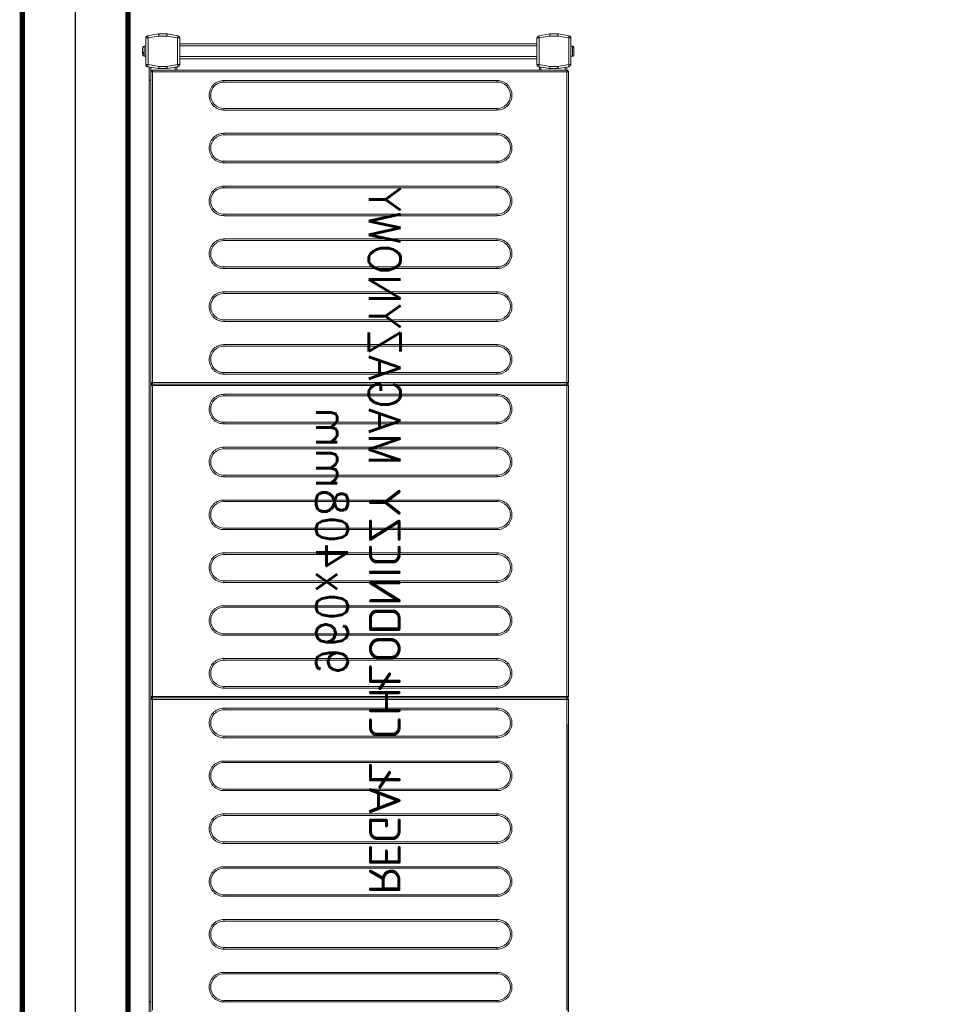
# Model space of a CAD drawing. Header units: millimetres. Extents: x 6161 to 8965, y -9035 to -5431.
# Tile 103 of 256: x 7813 to 7900, y -7124 to -7031. Entities that reach past the tile are written whole.
import ezdxf

# ---------------------------------------------------------------- set-up
doc = ezdxf.new("R2010")
doc.units = ezdxf.units.MM
doc.layers.add('Komory', color=132, linetype='Continuous')
doc.layers.add('Regały', color=3, linetype='Continuous')
doc.styles.add('RomanS', font='romans.shx')
doc.linetypes.add('BATTING', pattern='A,0.0001,-0.1,[134,ltypeshp.shx,S=0.1,R=0,X=-0.1,Y=0],-0.2,[134,ltypeshp.shx,S=0.1,R=180,X=0.1,Y=0],-0.1', length=0.4001)

# ---------------------------------------------------------------- blocks, each defined once
blk = doc.blocks.new('*U583')
at = {"const_width": 0.5}
blk.add_lwpolyline([(135, 330), (135, 340), (260, 340), (260, 0), (0, 0), (0, 340), (55, 340), (55, 330), (10, 330), (10, 10), (250, 10), (250, 330)], close=True, dxfattribs=at)
at = {"color": 253, "linetype": 'BATTING', "ltscale": 12, "true_color": 0xadadad}
blk.add_lwpolyline([(55, 335), (5, 335), (5, 5), (255, 5), (255, 335), (135, 335)], dxfattribs=at)
blk = doc.blocks.new('*U58')
blk.add_line((0.379, -0.509), (30.666, -0.509))
at = {"lineweight": 15}
for p, q in [((32.983, -0.515), (3.583, -0.515)), ((32.983, -0.665), (3.583, -0.665)), ((32.983, -0.515), (32.983, -0.559)), ((32.983, -0.559), (32.983, -0.665)), ((32.983, -39.865), (32.983, -0.665)), ((33.133, -0.665), (32.983, -0.665)), ((33.133, -39.865), (33.133, -0.665)), ((33.283, -0.665), (33.133, -0.665)), ((33.283, -0.559), (33.283, -0.515)), ((62.683, -0.515), (33.283, -0.515)), ((33.283, -0.665), (33.283, -0.559)), ((33.283, -0.665), (33.283, -39.865)), ((62.683, -0.665), (33.283, -0.665)), ((62.683, -0.515), (62.683, -0.559)), ((62.683, -0.559), (62.683, -0.665)), ((62.683, -39.865), (62.683, -0.665)), ((62.833, -0.665), (62.683, -0.665)), ((62.833, -39.865), (62.833, -0.665)), ((62.983, -0.665), (62.833, -0.665)), ((62.983, -0.559), (62.983, -0.515)), ((92.383, -0.515), (62.983, -0.515)), ((62.983, -0.665), (62.983, -0.559)), ((62.983, -0.665), (62.983, -39.865)), ((92.383, -0.665), (62.983, -0.665)), ((92.383, -0.515), (92.383, -0.559)), ((92.383, -0.559), (92.383, -0.665)), ((92.383, -39.865), (92.383, -0.665)), ((92.533, -0.665), (92.383, -0.665)), ((92.533, -39.865), (92.533, -0.665)), ((92.533, -0.675), (92.829, -0.675)), ((92.533, -0.825), (92.802, -0.825)), ((92.866, -0.465), (92.686, -1.483)), ((93.063, -0.5), (92.883, -1.517)), ((93.063, -0.3), (93.063, -0.5)), ((95.587, -0.3), (93.063, -0.3)), ((95.587, -0.5), (93.063, -0.5)), ((93.85, -0.15), (93.85, -0.3)), ((94.8, -0.15), (93.85, -0.15)), ((93.857, -0.12), (93.853, -0.12)), ((94.797, -0.12), (94.793, -0.12)), ((94.8, -0.3), (94.8, -0.15)), ((95.587, -0.5), (95.587, -0.3)), ((95.766, -1.517), (95.587, -0.5)), ((95.963, -1.483), (95.784, -0.465)), ((95.784, -0.465), (95.966, -1.5)), ((92.683, -1.5), (92.686, -1.483)), ((92.683, -1.517), (92.683, -1.5)), ((92.683, -1.517), (92.683, -2.3)), ((92.883, -1.517), (92.683, -1.517)), ((92.883, -1.517), (92.883, -2.283)), ((95.966, -1.517), (95.766, -1.517)), ((95.766, -2.283), (95.766, -1.517)), ((95.966, -1.5), (95.966, -2.3)), ((95.966, -2.3), (95.966, -1.517)), ((92.683, -2.375), (92.683, -2.3)), ((92.683, -2.3), (92.866, -3.335)), ((92.815, -3.125), (92.683, -2.375)), ((92.883, -2.283), (93.063, -3.3)), ((95.587, -3.3), (95.766, -2.283)), ((95.784, -3.335), (95.966, -2.3)), ((95.966, -2.3), (95.784, -3.335)), ((92.533, -3.125), (92.815, -3.125)), ((92.533, -3.275), (92.842, -3.275)), ((93.063, -3.3), (95.587, -3.3)), ((93.063, -3.3), (93.063, -3.5)), ((93.063, -3.5), (95.587, -3.5)), ((93.625, -37.291), (93.625, -3.5)), ((93.825, -37.291), (93.825, -3.5)), ((94.825, -37.291), (94.825, -3.5)), ((95.025, -37.291), (95.025, -3.5)), ((95.587, -3.5), (95.587, -3.3)), ((92.533, -37.575), (92.842, -37.575)), ((92.533, -37.725), (92.815, -37.725)), ((92.683, -38.475), (92.815, -37.725)), ((92.866, -37.457), (92.686, -38.474)), ((93.063, -37.491), (92.883, -38.509)), ((93.063, -37.291), (93.063, -37.491)), ((95.587, -37.291), (93.063, -37.291)), ((95.587, -37.491), (93.063, -37.491)), ((95.587, -37.491), (95.587, -37.291)), ((95.766, -38.509), (95.587, -37.491)), ((95.963, -38.474), (95.784, -37.457)), ((92.683, -38.5), (92.683, -38.475)), ((92.683, -38.499), (92.683, -38.5)), ((92.683, -38.5), (92.683, -38.509)), ((92.683, -38.509), (92.683, -39.291)), ((92.883, -38.509), (92.683, -38.509)), ((92.883, -38.509), (92.883, -39.274)), ((95.766, -39.274), (95.766, -38.509)), ((95.966, -38.509), (95.766, -38.509)), ((95.966, -38.5), (95.966, -38.498)), ((95.966, -39.3), (95.966, -38.5)), ((95.966, -39.291), (95.966, -38.509)), ((4.383, -40.025), (3.155, -40.025)), ((3.583, -39.865), (32.983, -39.865)), ((3.583, -40.015), (32.983, -40.015)), ((4.383, -40.015), (4.383, -40.025)), ((91.583, -40.025), (4.383, -40.025)), ((4.383, -40.025), (4.383, -40.175)), ((32.983, -39.865), (33.133, -39.865)), ((32.983, -40.012), (32.983, -39.865)), ((32.983, -40.015), (32.983, -40.012)), ((33.133, -39.865), (33.283, -39.865)), ((33.283, -39.865), (62.683, -39.865)), ((33.283, -39.865), (33.283, -40.012)), ((33.283, -40.012), (33.283, -40.015)), ((33.283, -40.015), (62.683, -40.015)), ((62.683, -39.865), (62.833, -39.865)), ((62.683, -40.012), (62.683, -39.865)), ((62.683, -40.015), (62.683, -40.012)), ((62.833, -39.865), (62.983, -39.865)), ((62.983, -39.865), (92.383, -39.865)), ((62.983, -39.865), (62.983, -40.012)), ((62.983, -40.012), (62.983, -40.015)), ((62.983, -40.015), (92.383, -40.015)), ((91.583, -40.015), (91.583, -40.025)), ((91.583, -40.025), (91.583, -40.175)), ((91.583, -40.025), (92.811, -40.025)), ((92.383, -39.865), (92.533, -39.865)), ((92.383, -40.012), (92.383, -39.865)), ((92.383, -40.015), (92.383, -40.012)), ((92.683, -39.291), (92.866, -40.326)), ((92.683, -39.291), (92.683, -39.3)), ((92.683, -39.3), (92.866, -40.335)), ((92.883, -39.274), (93.063, -40.291)), ((95.587, -40.291), (95.766, -39.274)), ((95.784, -40.326), (95.966, -39.291)), ((95.784, -40.335), (95.966, -39.3)), ((4.383, -40.175), (3.129, -40.175)), ((91.583, -40.175), (4.383, -40.175)), ((91.583, -40.175), (92.837, -40.175)), ((93.063, -40.291), (95.587, -40.291)), ((93.063, -40.291), (93.063, -40.491)), ((93.063, -40.491), (95.587, -40.491)), ((93.063, -40.5), (95.587, -40.5)), ((93.85, -40.5), (93.85, -40.65)), ((93.85, -40.65), (94.8, -40.65)), ((94.091, -40.68), (94.201, -40.68)), ((94.241, -40.8), (94.147, -40.8)), ((94.8, -40.65), (94.8, -40.5)), ((95.587, -40.491), (95.587, -40.291))]:
    blk.add_line(p, q, dxfattribs=at)
at = {"color": 253, "lineweight": 15, "true_color": 0xa6a6a6}
for p, q in [((4.363, -33.115), (4.363, -7.265)), ((4.363, -7.265), (4.513, -7.265)), ((4.513, -33.115), (4.513, -7.265)), ((7.013, -7.265), (7.013, -33.115)), ((7.163, -7.265), (7.013, -7.265)), ((7.163, -7.265), (7.163, -33.115)), ((9.363, -33.115), (9.363, -7.265)), ((9.363, -7.265), (9.513, -7.265)), ((9.513, -33.115), (9.513, -7.265)), ((12.013, -7.265), (12.013, -33.115)), ((12.163, -7.265), (12.013, -7.265)), ((12.163, -7.265), (12.163, -33.115)), ((14.363, -33.115), (14.363, -7.265)), ((14.363, -7.265), (14.513, -7.265)), ((14.513, -33.115), (14.513, -7.265)), ((17.013, -7.265), (17.013, -33.115)), ((17.163, -7.265), (17.013, -7.265)), ((17.163, -7.265), (17.163, -33.115)), ((19.363, -33.115), (19.363, -7.265)), ((19.363, -7.265), (19.513, -7.265)), ((19.513, -33.115), (19.513, -7.265)), ((22.013, -7.265), (22.013, -33.115)), ((22.163, -7.265), (22.013, -7.265)), ((22.163, -7.265), (22.163, -33.115)), ((24.363, -33.115), (24.363, -7.265)), ((24.363, -7.265), (24.513, -7.265)), ((24.513, -33.115), (24.513, -7.265)), ((27.013, -7.265), (27.013, -33.115)), ((27.163, -7.265), (27.013, -7.265)), ((27.163, -7.265), (27.163, -33.115)), ((29.363, -33.115), (29.363, -7.265)), ((29.363, -7.265), (29.513, -7.265)), ((29.513, -33.115), (29.513, -7.265)), ((32.013, -7.265), (32.013, -33.115)), ((32.163, -7.265), (32.013, -7.265)), ((32.163, -7.265), (32.163, -33.115)), ((34.063, -33.115), (34.063, -7.265)), ((34.063, -7.265), (34.213, -7.265)), ((34.213, -33.115), (34.213, -7.265)), ((36.713, -7.265), (36.713, -33.115)), ((36.863, -7.265), (36.713, -7.265)), ((36.863, -7.265), (36.863, -33.115)), ((39.063, -33.115), (39.063, -7.265)), ((39.063, -7.265), (39.213, -7.265)), ((39.213, -33.115), (39.213, -7.265)), ((41.713, -7.265), (41.713, -33.115)), ((41.863, -7.265), (41.713, -7.265)), ((41.863, -7.265), (41.863, -33.115)), ((44.063, -33.115), (44.063, -7.265)), ((44.063, -7.265), (44.213, -7.265)), ((44.213, -33.115), (44.213, -7.265)), ((46.713, -7.265), (46.713, -33.115)), ((46.863, -7.265), (46.713, -7.265)), ((46.863, -7.265), (46.863, -33.115)), ((49.063, -33.115), (49.063, -7.265)), ((49.063, -7.265), (49.213, -7.265)), ((49.213, -33.115), (49.213, -7.265)), ((51.713, -7.265), (51.713, -33.115)), ((51.863, -7.265), (51.713, -7.265)), ((51.863, -7.265), (51.863, -33.115)), ((54.063, -33.115), (54.063, -7.265)), ((54.063, -7.265), (54.213, -7.265)), ((54.213, -33.115), (54.213, -7.265)), ((56.713, -7.265), (56.713, -33.115)), ((56.863, -7.265), (56.713, -7.265)), ((56.863, -7.265), (56.863, -33.115)), ((59.063, -33.115), (59.063, -7.265)), ((59.063, -7.265), (59.213, -7.265)), ((59.213, -33.115), (59.213, -7.265)), ((61.713, -7.265), (61.713, -33.115)), ((61.863, -7.265), (61.713, -7.265)), ((61.863, -7.265), (61.863, -33.115)), ((63.763, -33.115), (63.763, -7.265)), ((63.763, -7.265), (63.913, -7.265)), ((63.913, -33.115), (63.913, -7.265)), ((66.413, -7.265), (66.413, -33.115)), ((66.563, -7.265), (66.413, -7.265)), ((66.563, -7.265), (66.563, -33.115)), ((68.763, -33.115), (68.763, -7.265)), ((68.763, -7.265), (68.913, -7.265)), ((68.913, -33.115), (68.913, -7.265)), ((71.413, -7.265), (71.413, -33.115)), ((71.563, -7.265), (71.413, -7.265)), ((71.563, -7.265), (71.563, -33.115)), ((73.763, -33.115), (73.763, -7.265)), ((73.763, -7.265), (73.913, -7.265)), ((73.913, -33.115), (73.913, -7.265)), ((76.413, -7.265), (76.413, -33.115)), ((76.563, -7.265), (76.413, -7.265)), ((76.563, -7.265), (76.563, -33.115)), ((78.763, -33.115), (78.763, -7.265)), ((78.763, -7.265), (78.913, -7.265)), ((78.913, -33.115), (78.913, -7.265)), ((81.413, -7.265), (81.413, -33.115)), ((81.563, -7.265), (81.413, -7.265)), ((81.563, -7.265), (81.563, -33.115)), ((83.763, -33.115), (83.763, -7.265)), ((83.763, -7.265), (83.913, -7.265)), ((83.913, -33.115), (83.913, -7.265)), ((86.413, -7.265), (86.413, -33.115)), ((86.563, -7.265), (86.413, -7.265)), ((86.563, -7.265), (86.563, -33.115)), ((88.763, -33.115), (88.763, -7.265)), ((88.763, -7.265), (88.913, -7.265)), ((88.913, -33.115), (88.913, -7.265)), ((91.413, -7.265), (91.413, -33.115)), ((91.563, -7.265), (91.413, -7.265)), ((91.563, -7.265), (91.563, -33.115)), ((4.513, -33.115), (4.363, -33.115)), ((7.163, -33.115), (7.013, -33.115)), ((9.513, -33.115), (9.363, -33.115)), ((12.163, -33.115), (12.013, -33.115)), ((14.513, -33.115), (14.363, -33.115)), ((17.163, -33.115), (17.013, -33.115)), ((19.513, -33.115), (19.363, -33.115)), ((22.163, -33.115), (22.013, -33.115)), ((24.513, -33.115), (24.363, -33.115)), ((27.163, -33.115), (27.013, -33.115)), ((29.513, -33.115), (29.363, -33.115)), ((32.163, -33.115), (32.013, -33.115)), ((34.213, -33.115), (34.063, -33.115)), ((36.863, -33.115), (36.713, -33.115)), ((39.213, -33.115), (39.063, -33.115)), ((41.863, -33.115), (41.713, -33.115)), ((44.213, -33.115), (44.063, -33.115)), ((46.863, -33.115), (46.713, -33.115)), ((49.213, -33.115), (49.063, -33.115)), ((51.863, -33.115), (51.713, -33.115)), ((54.213, -33.115), (54.063, -33.115)), ((56.863, -33.115), (56.713, -33.115)), ((59.213, -33.115), (59.063, -33.115)), ((61.863, -33.115), (61.713, -33.115)), ((63.913, -33.115), (63.763, -33.115)), ((66.563, -33.115), (66.413, -33.115)), ((68.913, -33.115), (68.763, -33.115)), ((71.563, -33.115), (71.413, -33.115)), ((73.913, -33.115), (73.763, -33.115)), ((76.563, -33.115), (76.413, -33.115)), ((78.913, -33.115), (78.763, -33.115)), ((81.563, -33.115), (81.413, -33.115)), ((83.913, -33.115), (83.763, -33.115)), ((86.563, -33.115), (86.413, -33.115)), ((88.913, -33.115), (88.763, -33.115)), ((91.563, -33.115), (91.413, -33.115))]:
    blk.add_line(p, q, dxfattribs=at)
at = {"lineweight": 15, "flags": 128}
for points in [[(93.063, -0.5), (93.024, -0.493), (92.987, -0.487), (92.953, -0.481), (92.923, -0.475), (92.899, -0.471), (92.881, -0.468), (92.869, -0.466), (92.866, -0.465)], [(95.784, -0.465), (95.78, -0.466), (95.769, -0.468), (95.751, -0.471), (95.726, -0.475), (95.696, -0.481), (95.662, -0.487), (95.625, -0.493), (95.587, -0.5)], [(92.686, -1.483), (92.69, -1.483), (92.701, -1.485), (92.719, -1.489), (92.744, -1.493), (92.774, -1.498), (92.808, -1.504), (92.845, -1.511), (92.883, -1.517)], [(95.766, -1.517), (95.805, -1.511), (95.842, -1.504), (95.876, -1.498), (95.906, -1.493), (95.93, -1.489), (95.948, -1.485), (95.96, -1.483), (95.963, -1.483)], [(92.883, -2.283), (92.844, -2.286), (92.807, -2.289), (92.772, -2.292), (92.742, -2.295), (92.717, -2.297), (92.698, -2.299), (92.687, -2.3), (92.683, -2.3)], [(95.966, -2.3), (95.963, -2.3), (95.954, -2.299), (95.94, -2.298), (95.92, -2.296), (95.895, -2.294), (95.866, -2.291), (95.835, -2.288), (95.801, -2.286), (95.766, -2.283)], [(92.842, -3.275), (92.841, -3.272), (92.84, -3.264), (92.837, -3.25), (92.834, -3.231), (92.83, -3.208), (92.826, -3.182), (92.821, -3.154), (92.815, -3.125)], [(92.866, -3.335), (92.869, -3.334), (92.881, -3.332), (92.899, -3.329), (92.923, -3.325), (92.953, -3.319), (92.987, -3.313), (93.024, -3.307), (93.063, -3.3)], [(95.587, -3.3), (95.625, -3.307), (95.662, -3.313), (95.696, -3.319), (95.726, -3.325), (95.751, -3.329), (95.769, -3.332), (95.78, -3.334), (95.784, -3.335)], [(92.815, -37.725), (92.821, -37.696), (92.826, -37.668), (92.83, -37.642), (92.834, -37.619), (92.837, -37.6), (92.84, -37.586), (92.841, -37.578), (92.842, -37.575)], [(93.063, -37.491), (93.024, -37.484), (92.987, -37.478), (92.953, -37.472), (92.923, -37.467), (92.899, -37.462), (92.881, -37.459), (92.869, -37.457), (92.866, -37.457)], [(95.784, -37.457), (95.78, -37.457), (95.769, -37.459), (95.751, -37.462), (95.726, -37.467), (95.696, -37.472), (95.662, -37.478), (95.625, -37.484), (95.587, -37.491)], [(92.686, -38.474), (92.69, -38.475), (92.701, -38.477), (92.719, -38.48), (92.744, -38.484), (92.774, -38.489), (92.808, -38.495), (92.845, -38.502), (92.883, -38.509)], [(95.766, -38.509), (95.805, -38.502), (95.842, -38.495), (95.876, -38.489), (95.906, -38.484), (95.93, -38.48), (95.948, -38.477), (95.96, -38.475), (95.963, -38.474)], [(92.883, -39.274), (92.844, -39.277), (92.807, -39.28), (92.772, -39.283), (92.742, -39.286), (92.717, -39.288), (92.698, -39.29), (92.687, -39.291), (92.683, -39.291)], [(95.966, -39.291), (95.963, -39.291), (95.954, -39.29), (95.94, -39.289), (95.92, -39.287), (95.895, -39.285), (95.866, -39.283), (95.835, -39.28), (95.801, -39.277), (95.766, -39.274)], [(92.866, -40.326), (92.869, -40.325), (92.881, -40.323), (92.899, -40.32), (92.923, -40.316), (92.953, -40.311), (92.987, -40.305), (93.024, -40.298), (93.063, -40.291)], [(95.587, -40.291), (95.625, -40.298), (95.662, -40.305), (95.696, -40.311), (95.726, -40.316), (95.751, -40.32), (95.769, -40.323), (95.78, -40.325), (95.784, -40.326)]]:
    blk.add_lwpolyline(points, dxfattribs=at)
at = {"lineweight": 15}
for centre, radius, start, end in [((32.983, -0.665), 0.15, 0, 90), ((33.283, -0.665), 0.15, 90, 180), ((62.683, -0.665), 0.15, 0, 90), ((62.983, -0.665), 0.15, 90, 180), ((92.383, -0.665), 0.15, 0, 90), ((93.063, -0.5), 0.2, 90, 170), ((94, -0.15), 0.15, 168.46304, 180), ((94.65, -0.15), 0.15, 0, 11.53696), ((95.587, -0.5), 0.2, 10, 90), ((95.587, -0.5), 0.2, 10, 90), ((92.883, -1.517), 0.2, 170, 180), ((95.766, -1.517), 0.2, 0, 10), ((93.063, -3.3), 0.2, 190, 270), ((95.587, -3.3), 0.2, 270, 350), ((93.063, -37.491), 0.2, 90, 170), ((95.587, -37.491), 0.2, 10, 90), ((92.883, -38.509), 0.2, 170, 180), ((95.766, -38.509), 0.2, 0, 10), ((93.063, -40.291), 0.2, 190, 270), ((93.063, -40.3), 0.2, 190, 270), ((94, -40.65), 0.15, 180, 270), ((94.65, -40.65), 0.15, 270, 0), ((95.587, -40.291), 0.2, 270, 350), ((95.587, -40.3), 0.2, 270, 350)]:
    blk.add_arc(centre, radius, start, end, dxfattribs=at)
at = {"color": 253, "lineweight": 15, "true_color": 0xa6a6a6}
for centre, start, end in [((5.763, -7.265), 0, 180), ((10.763, -7.265), 0, 180), ((15.763, -7.265), 0, 180), ((20.763, -7.265), 0, 180), ((25.763, -7.265), 0, 180), ((30.763, -7.265), 0, 180), ((35.463, -7.265), 0, 180), ((40.463, -7.265), 0, 180), ((45.463, -7.265), 0, 180), ((50.463, -7.265), 0, 180), ((55.463, -7.265), 0, 180), ((60.463, -7.265), 0, 180), ((65.163, -7.265), 0, 180), ((70.163, -7.265), 0, 180), ((75.163, -7.265), 0, 180), ((80.163, -7.265), 0, 180), ((85.163, -7.265), 0, 180), ((90.163, -7.265), 0, 180), ((5.763, -33.115), 180, 0), ((10.763, -33.115), 180, 0), ((15.763, -33.115), 180, 0), ((20.763, -33.115), 180, 0), ((25.763, -33.115), 180, 0), ((30.763, -33.115), 180, 0), ((35.463, -33.115), 180, 0), ((40.463, -33.115), 180, 0), ((45.463, -33.115), 180, 0), ((50.463, -33.115), 180, 0), ((55.463, -33.115), 180, 0), ((60.463, -33.115), 180, 0), ((65.163, -33.115), 180, 0), ((70.163, -33.115), 180, 0), ((75.163, -33.115), 180, 0), ((80.163, -33.115), 180, 0), ((85.163, -33.115), 180, 0), ((90.163, -33.115), 180, 0)]:
    blk.add_arc(centre, 1.25, start, end, dxfattribs=at)
at = {"lineweight": 15}
for points, knots in [([(94.005, 0), (93.988, -0.002), (93.954, -0.005), (93.908, -0.031), (93.872, -0.07), (93.862, -0.103), (93.857, -0.12)], [0, 0, 0, 0, 0.250199, 0.50053, 0.748141, 1, 1, 1, 1]), ([(94.644, 0), (94.634, 0), (94.613, 0), (94.536, 0), (94.436, 0), (94.325, 0), (94.213, 0), (94.113, 0), (94.037, 0), (94.016, 0), (94.005, 0)], [0, 0, 0, 0, 0.1211749, 0.2500039, 0.3788261, 0.500001, 0.6211758, 0.749998, 0.8788228, 1, 1, 1, 1]), ([(94.793, -0.12), (94.788, -0.104), (94.778, -0.072), (94.744, -0.033), (94.698, -0.006), (94.663, -0.002), (94.644, 0)], [0, 0, 0, 0, 0.243643, 0.48725, 0.731966, 1, 1, 1, 1]), ([(32.983, -40.012), (32.993, -40.011), (33.014, -40.009), (33.043, -40), (33.07, -39.985), (33.1, -39.96), (33.128, -39.92), (33.131, -39.882), (33.133, -39.863)], [0, 0, 0, 0, 0.130769, 0.260023, 0.387959, 0.514574, 0.761734, 1, 1, 1, 1]), ([(33.133, -39.863), (33.135, -39.882), (33.139, -39.92), (33.167, -39.96), (33.197, -39.985), (33.223, -40), (33.253, -40.009), (33.273, -40.011), (33.283, -40.012)], [0, 0, 0, 0, 0.238266, 0.485426, 0.612036, 0.739977, 0.869231, 1, 1, 1, 1]), ([(62.683, -40.012), (62.693, -40.011), (62.714, -40.009), (62.743, -40), (62.77, -39.985), (62.8, -39.96), (62.828, -39.92), (62.831, -39.882), (62.833, -39.863)], [0, 0, 0, 0, 0.130758, 0.260025, 0.387956, 0.514571, 0.761733, 1, 1, 1, 1]), ([(62.833, -39.863), (62.835, -39.882), (62.839, -39.92), (62.867, -39.96), (62.897, -39.985), (62.923, -40), (62.953, -40.009), (62.973, -40.011), (62.983, -40.012)], [0, 0, 0, 0, 0.238267, 0.485429, 0.612044, 0.739975, 0.869242, 1, 1, 1, 1]), ([(92.383, -40.012), (92.393, -40.011), (92.414, -40.009), (92.443, -40), (92.47, -39.985), (92.5, -39.96), (92.528, -39.92), (92.531, -39.882), (92.533, -39.863)], [0, 0, 0, 0, 0.130758, 0.260025, 0.387956, 0.514571, 0.761733, 1, 1, 1, 1]), ([(94.045, -40.8), (94.052, -40.8), (94.074, -40.8), (94.117, -40.8), (94.147, -40.8)], [0, 0, 0, 0, 0.31193, 1, 1, 1, 1]), ([(94.147, -40.8), (94.141, -40.798), (94.128, -40.795), (94.11, -40.769), (94.097, -40.73), (94.093, -40.697), (94.091, -40.68)], [0, 0, 0, 0, 0.25022, 0.500537, 0.748162, 1, 1, 1, 1]), ([(94.201, -40.68), (94.203, -40.696), (94.207, -40.728), (94.22, -40.767), (94.238, -40.794), (94.251, -40.798), (94.258, -40.8)], [0, 0, 0, 0, 0.243636, 0.487266, 0.731973, 1, 1, 1, 1]), ([(94.258, -40.8), (94.295, -40.8), (94.37, -40.8), (94.48, -40.8), (94.572, -40.8), (94.629, -40.8), (94.654, -40.8), (94.648, -40.8), (94.647, -40.8)], [0, 0, 0, 0, 0.188947, 0.389814, 0.590685, 0.779624, 0.968578, 1, 1, 1, 1])]:
    blk.add_open_spline(points, degree=3, knots=knots, dxfattribs=at)
at = {"color": 253, "lineweight": 15, "true_color": 0xa6a6a6}
for points, knots in [([(4.363, -7.265), (4.368, -7.18), (4.377, -7.004), (4.455, -6.743), (4.584, -6.492), (4.766, -6.268), (4.99, -6.086), (5.241, -5.956), (5.502, -5.881), (5.763, -5.857), (6.024, -5.881), (6.285, -5.956), (6.536, -6.086), (6.76, -6.268), (6.942, -6.492), (7.071, -6.743), (7.149, -7.004), (7.159, -7.18), (7.163, -7.265)], [0, 0, 0, 0, 0.058258, 0.120006, 0.18432, 0.25, 0.31568, 0.379994, 0.441742, 0.5, 0.558258, 0.620006, 0.68432, 0.75, 0.81568, 0.879994, 0.941742, 1, 1, 1, 1]), ([(9.363, -7.265), (9.368, -7.18), (9.377, -7.004), (9.455, -6.743), (9.584, -6.492), (9.766, -6.268), (9.99, -6.086), (10.241, -5.956), (10.502, -5.881), (10.763, -5.857), (11.024, -5.881), (11.285, -5.956), (11.536, -6.086), (11.76, -6.268), (11.942, -6.492), (12.071, -6.743), (12.149, -7.004), (12.159, -7.18), (12.163, -7.265)], [0, 0, 0, 0, 0.058258, 0.120006, 0.18432, 0.25, 0.31568, 0.379994, 0.441742, 0.5, 0.558258, 0.620006, 0.68432, 0.75, 0.81568, 0.879994, 0.941742, 1, 1, 1, 1]), ([(14.363, -7.265), (14.368, -7.18), (14.377, -7.004), (14.455, -6.743), (14.584, -6.492), (14.766, -6.268), (14.99, -6.086), (15.241, -5.956), (15.502, -5.881), (15.763, -5.857), (16.024, -5.881), (16.285, -5.956), (16.536, -6.086), (16.76, -6.268), (16.942, -6.492), (17.071, -6.743), (17.149, -7.004), (17.159, -7.18), (17.163, -7.265)], [0, 0, 0, 0, 0.058258, 0.120006, 0.18432, 0.25, 0.31568, 0.379994, 0.441742, 0.5, 0.558258, 0.620006, 0.68432, 0.75, 0.81568, 0.879994, 0.941742, 1, 1, 1, 1]), ([(19.363, -7.265), (19.368, -7.18), (19.377, -7.004), (19.455, -6.743), (19.584, -6.492), (19.766, -6.268), (19.99, -6.086), (20.241, -5.956), (20.502, -5.881), (20.763, -5.857), (21.024, -5.881), (21.285, -5.956), (21.536, -6.086), (21.76, -6.268), (21.942, -6.492), (22.071, -6.743), (22.149, -7.004), (22.159, -7.18), (22.163, -7.265)], [0, 0, 0, 0, 0.058258, 0.120006, 0.18432, 0.25, 0.31568, 0.379994, 0.441742, 0.5, 0.558258, 0.620006, 0.68432, 0.75, 0.81568, 0.879994, 0.941742, 1, 1, 1, 1]), ([(24.363, -7.265), (24.368, -7.18), (24.377, -7.004), (24.455, -6.743), (24.584, -6.492), (24.766, -6.268), (24.99, -6.086), (25.241, -5.956), (25.502, -5.881), (25.763, -5.857), (26.024, -5.881), (26.285, -5.956), (26.536, -6.086), (26.76, -6.268), (26.942, -6.492), (27.071, -6.743), (27.149, -7.004), (27.159, -7.18), (27.163, -7.265)], [0, 0, 0, 0, 0.058258, 0.120006, 0.18432, 0.25, 0.31568, 0.379994, 0.441742, 0.5, 0.558258, 0.620006, 0.68432, 0.75, 0.81568, 0.879994, 0.941742, 1, 1, 1, 1]), ([(29.363, -7.265), (29.368, -7.18), (29.377, -7.004), (29.455, -6.743), (29.584, -6.492), (29.766, -6.268), (29.99, -6.086), (30.241, -5.956), (30.502, -5.881), (30.763, -5.857), (31.024, -5.881), (31.285, -5.956), (31.536, -6.086), (31.76, -6.268), (31.942, -6.492), (32.071, -6.743), (32.149, -7.004), (32.159, -7.18), (32.163, -7.265)], [0, 0, 0, 0, 0.058258, 0.120006, 0.18432, 0.25, 0.31568, 0.379994, 0.441742, 0.5, 0.558258, 0.620006, 0.68432, 0.75, 0.81568, 0.879994, 0.941742, 1, 1, 1, 1]), ([(34.063, -7.265), (34.068, -7.18), (34.077, -7.004), (34.155, -6.743), (34.284, -6.492), (34.466, -6.268), (34.69, -6.086), (34.941, -5.956), (35.202, -5.881), (35.463, -5.857), (35.724, -5.881), (35.985, -5.956), (36.236, -6.086), (36.46, -6.268), (36.642, -6.492), (36.771, -6.743), (36.849, -7.004), (36.859, -7.18), (36.863, -7.265)], [0, 0, 0, 0, 0.058258, 0.120006, 0.18432, 0.25, 0.31568, 0.379994, 0.441742, 0.5, 0.558258, 0.620006, 0.68432, 0.75, 0.81568, 0.879994, 0.941742, 1, 1, 1, 1]), ([(39.063, -7.265), (39.068, -7.18), (39.077, -7.004), (39.155, -6.743), (39.284, -6.492), (39.466, -6.268), (39.69, -6.086), (39.941, -5.956), (40.202, -5.881), (40.463, -5.857), (40.724, -5.881), (40.985, -5.956), (41.236, -6.086), (41.46, -6.268), (41.642, -6.492), (41.771, -6.743), (41.849, -7.004), (41.859, -7.18), (41.863, -7.265)], [0, 0, 0, 0, 0.058258, 0.120006, 0.18432, 0.25, 0.31568, 0.379994, 0.441742, 0.5, 0.558258, 0.620005, 0.68432, 0.75, 0.81568, 0.879994, 0.941742, 1, 1, 1, 1]), ([(44.063, -7.265), (44.068, -7.18), (44.077, -7.004), (44.155, -6.743), (44.284, -6.492), (44.466, -6.268), (44.69, -6.086), (44.941, -5.956), (45.202, -5.881), (45.463, -5.857), (45.724, -5.881), (45.985, -5.956), (46.236, -6.086), (46.46, -6.268), (46.642, -6.492), (46.771, -6.743), (46.849, -7.004), (46.859, -7.18), (46.863, -7.265)], [0, 0, 0, 0, 0.058258, 0.120006, 0.18432, 0.25, 0.31568, 0.379994, 0.441742, 0.5, 0.558258, 0.620006, 0.68432, 0.75, 0.81568, 0.879994, 0.941742, 1, 1, 1, 1]), ([(49.063, -7.265), (49.068, -7.18), (49.077, -7.004), (49.155, -6.743), (49.284, -6.492), (49.466, -6.268), (49.69, -6.086), (49.941, -5.956), (50.202, -5.881), (50.463, -5.857), (50.724, -5.881), (50.985, -5.956), (51.236, -6.086), (51.46, -6.268), (51.642, -6.492), (51.771, -6.743), (51.849, -7.004), (51.859, -7.18), (51.863, -7.265)], [0, 0, 0, 0, 0.058258, 0.120006, 0.18432, 0.25, 0.31568, 0.379995, 0.441742, 0.5, 0.558258, 0.620005, 0.68432, 0.75, 0.81568, 0.879994, 0.941742, 1, 1, 1, 1]), ([(54.063, -7.265), (54.068, -7.18), (54.077, -7.004), (54.155, -6.743), (54.284, -6.492), (54.466, -6.268), (54.69, -6.086), (54.941, -5.956), (55.202, -5.881), (55.463, -5.857), (55.724, -5.881), (55.985, -5.956), (56.236, -6.086), (56.46, -6.268), (56.642, -6.492), (56.771, -6.743), (56.849, -7.004), (56.859, -7.18), (56.863, -7.265)], [0, 0, 0, 0, 0.058258, 0.120006, 0.18432, 0.25, 0.31568, 0.379994, 0.441742, 0.5, 0.558258, 0.620006, 0.68432, 0.75, 0.81568, 0.879994, 0.941742, 1, 1, 1, 1]), ([(59.063, -7.265), (59.068, -7.18), (59.077, -7.004), (59.155, -6.743), (59.284, -6.492), (59.466, -6.268), (59.69, -6.086), (59.941, -5.956), (60.202, -5.881), (60.463, -5.857), (60.724, -5.881), (60.985, -5.956), (61.236, -6.086), (61.46, -6.268), (61.642, -6.492), (61.771, -6.743), (61.849, -7.004), (61.859, -7.18), (61.863, -7.265)], [0, 0, 0, 0, 0.058258, 0.120006, 0.18432, 0.25, 0.31568, 0.379995, 0.441742, 0.5, 0.558258, 0.620006, 0.68432, 0.75, 0.81568, 0.879994, 0.941742, 1, 1, 1, 1]), ([(63.763, -7.265), (63.768, -7.18), (63.777, -7.004), (63.855, -6.743), (63.984, -6.492), (64.166, -6.268), (64.39, -6.086), (64.641, -5.956), (64.902, -5.881), (65.163, -5.857), (65.424, -5.881), (65.685, -5.956), (65.936, -6.086), (66.16, -6.268), (66.342, -6.492), (66.471, -6.743), (66.549, -7.004), (66.559, -7.18), (66.563, -7.265)], [0, 0, 0, 0, 0.058258, 0.120006, 0.18432, 0.25, 0.315679, 0.379994, 0.441742, 0.500001, 0.558258, 0.620006, 0.684321, 0.75, 0.81568, 0.879994, 0.941742, 1, 1, 1, 1]), ([(68.763, -7.265), (68.768, -7.18), (68.777, -7.004), (68.855, -6.743), (68.984, -6.492), (69.166, -6.268), (69.39, -6.086), (69.641, -5.956), (69.902, -5.881), (70.163, -5.857), (70.424, -5.881), (70.685, -5.956), (70.936, -6.086), (71.16, -6.268), (71.342, -6.492), (71.471, -6.743), (71.549, -7.004), (71.559, -7.18), (71.563, -7.265)], [0, 0, 0, 0, 0.058258, 0.120006, 0.18432, 0.25, 0.31568, 0.379995, 0.441742, 0.5, 0.558258, 0.620006, 0.68432, 0.75, 0.81568, 0.879994, 0.941742, 1, 1, 1, 1]), ([(73.763, -7.265), (73.768, -7.18), (73.777, -7.004), (73.855, -6.743), (73.984, -6.492), (74.166, -6.268), (74.39, -6.086), (74.641, -5.956), (74.902, -5.881), (75.163, -5.857), (75.424, -5.881), (75.685, -5.956), (75.936, -6.086), (76.16, -6.268), (76.342, -6.492), (76.471, -6.743), (76.549, -7.004), (76.559, -7.18), (76.563, -7.265)], [0, 0, 0, 0, 0.058258, 0.120006, 0.184321, 0.25, 0.31568, 0.379995, 0.441741, 0.5, 0.558258, 0.620006, 0.68432, 0.75, 0.815679, 0.879994, 0.941742, 1, 1, 1, 1]), ([(78.763, -7.265), (78.768, -7.18), (78.777, -7.004), (78.855, -6.743), (78.984, -6.492), (79.166, -6.268), (79.39, -6.086), (79.641, -5.956), (79.902, -5.881), (80.163, -5.857), (80.424, -5.881), (80.685, -5.956), (80.936, -6.086), (81.16, -6.268), (81.342, -6.492), (81.471, -6.743), (81.549, -7.004), (81.559, -7.18), (81.563, -7.265)], [0, 0, 0, 0, 0.058258, 0.120006, 0.184321, 0.25, 0.31568, 0.379994, 0.441742, 0.5, 0.558259, 0.620005, 0.68432, 0.75, 0.815679, 0.879994, 0.941742, 1, 1, 1, 1]), ([(83.763, -7.265), (83.768, -7.18), (83.777, -7.004), (83.855, -6.743), (83.984, -6.492), (84.166, -6.268), (84.39, -6.086), (84.641, -5.956), (84.902, -5.881), (85.163, -5.857), (85.424, -5.881), (85.685, -5.956), (85.936, -6.086), (86.16, -6.268), (86.342, -6.492), (86.471, -6.743), (86.549, -7.004), (86.559, -7.18), (86.563, -7.265)], [0, 0, 0, 0, 0.058258, 0.120006, 0.18432, 0.25, 0.31568, 0.379994, 0.441742, 0.5, 0.558258, 0.620005, 0.68432, 0.75, 0.81568, 0.879994, 0.941742, 1, 1, 1, 1]), ([(88.763, -7.265), (88.768, -7.18), (88.777, -7.004), (88.855, -6.743), (88.984, -6.492), (89.166, -6.268), (89.39, -6.086), (89.641, -5.956), (89.902, -5.881), (90.163, -5.857), (90.424, -5.881), (90.685, -5.956), (90.936, -6.086), (91.16, -6.268), (91.342, -6.492), (91.471, -6.743), (91.549, -7.004), (91.559, -7.18), (91.563, -7.265)], [0, 0, 0, 0, 0.058258, 0.120006, 0.18432, 0.25, 0.315679, 0.379994, 0.441742, 0.500001, 0.558258, 0.620006, 0.684321, 0.75, 0.81568, 0.879994, 0.941742, 1, 1, 1, 1]), ([(7.163, -33.115), (7.159, -33.2), (7.149, -33.376), (7.071, -33.637), (6.942, -33.888), (6.76, -34.112), (6.536, -34.294), (6.285, -34.424), (6.024, -34.499), (5.763, -34.523), (5.502, -34.499), (5.241, -34.424), (4.99, -34.294), (4.766, -34.112), (4.584, -33.888), (4.455, -33.637), (4.377, -33.376), (4.368, -33.2), (4.363, -33.115)], [0, 0, 0, 0, 0.058258, 0.120006, 0.18432, 0.25, 0.31568, 0.379994, 0.441742, 0.5, 0.558258, 0.620006, 0.68432, 0.75, 0.81568, 0.879994, 0.941742, 1, 1, 1, 1]), ([(12.163, -33.115), (12.159, -33.2), (12.149, -33.376), (12.071, -33.637), (11.942, -33.888), (11.76, -34.112), (11.536, -34.294), (11.285, -34.424), (11.024, -34.499), (10.763, -34.523), (10.502, -34.499), (10.241, -34.424), (9.99, -34.294), (9.766, -34.112), (9.584, -33.888), (9.455, -33.637), (9.377, -33.376), (9.368, -33.2), (9.363, -33.115)], [0, 0, 0, 0, 0.058258, 0.120006, 0.18432, 0.25, 0.31568, 0.379994, 0.441742, 0.5, 0.558258, 0.620006, 0.68432, 0.75, 0.81568, 0.879994, 0.941742, 1, 1, 1, 1]), ([(17.163, -33.115), (17.159, -33.2), (17.149, -33.376), (17.071, -33.637), (16.942, -33.888), (16.76, -34.112), (16.536, -34.294), (16.285, -34.424), (16.024, -34.499), (15.763, -34.523), (15.502, -34.499), (15.241, -34.424), (14.99, -34.294), (14.766, -34.112), (14.584, -33.888), (14.455, -33.637), (14.377, -33.376), (14.368, -33.2), (14.363, -33.115)], [0, 0, 0, 0, 0.058258, 0.120006, 0.18432, 0.25, 0.31568, 0.379994, 0.441742, 0.5, 0.558258, 0.620006, 0.68432, 0.75, 0.81568, 0.879994, 0.941742, 1, 1, 1, 1]), ([(22.163, -33.115), (22.159, -33.2), (22.149, -33.376), (22.071, -33.637), (21.942, -33.888), (21.76, -34.112), (21.536, -34.294), (21.285, -34.424), (21.024, -34.499), (20.763, -34.523), (20.502, -34.499), (20.241, -34.424), (19.99, -34.294), (19.766, -34.112), (19.584, -33.888), (19.455, -33.637), (19.377, -33.376), (19.368, -33.2), (19.363, -33.115)], [0, 0, 0, 0, 0.058258, 0.120006, 0.18432, 0.25, 0.31568, 0.379994, 0.441742, 0.5, 0.558258, 0.620006, 0.684321, 0.75, 0.81568, 0.879994, 0.941742, 1, 1, 1, 1]), ([(27.163, -33.115), (27.159, -33.2), (27.149, -33.376), (27.071, -33.637), (26.942, -33.888), (26.76, -34.112), (26.536, -34.294), (26.285, -34.424), (26.024, -34.499), (25.763, -34.523), (25.502, -34.499), (25.241, -34.424), (24.99, -34.294), (24.766, -34.112), (24.584, -33.888), (24.455, -33.637), (24.377, -33.376), (24.368, -33.2), (24.363, -33.115)], [0, 0, 0, 0, 0.058258, 0.1200056, 0.1843204, 0.2500002, 0.3156797, 0.3799945, 0.4417421, 0.4999999, 0.558258, 0.6200056, 0.6843204, 0.7499999, 0.8156797, 0.8799945, 0.941742, 1, 1, 1, 1]), ([(32.163, -33.115), (32.159, -33.2), (32.149, -33.376), (32.071, -33.637), (31.942, -33.888), (31.76, -34.112), (31.536, -34.294), (31.285, -34.424), (31.024, -34.499), (30.763, -34.523), (30.502, -34.499), (30.241, -34.424), (29.99, -34.294), (29.766, -34.112), (29.584, -33.888), (29.455, -33.637), (29.377, -33.376), (29.368, -33.2), (29.363, -33.115)], [0, 0, 0, 0, 0.058258, 0.1200056, 0.1843204, 0.2499999, 0.3156794, 0.3799942, 0.4417421, 0.4999999, 0.5582581, 0.6200057, 0.6843205, 0.7499999, 0.8156797, 0.8799945, 0.941742, 1, 1, 1, 1]), ([(36.863, -33.115), (36.859, -33.2), (36.849, -33.376), (36.771, -33.637), (36.642, -33.888), (36.46, -34.112), (36.236, -34.294), (35.985, -34.424), (35.724, -34.499), (35.463, -34.523), (35.202, -34.499), (34.941, -34.424), (34.69, -34.294), (34.466, -34.112), (34.284, -33.888), (34.155, -33.637), (34.077, -33.376), (34.068, -33.2), (34.063, -33.115)], [0, 0, 0, 0, 0.058258, 0.120006, 0.18432, 0.25, 0.31568, 0.379994, 0.441742, 0.5, 0.558258, 0.620006, 0.68432, 0.75, 0.81568, 0.879994, 0.941742, 1, 1, 1, 1]), ([(41.863, -33.115), (41.859, -33.2), (41.849, -33.376), (41.771, -33.637), (41.642, -33.888), (41.46, -34.112), (41.236, -34.294), (40.985, -34.424), (40.724, -34.499), (40.463, -34.523), (40.202, -34.499), (39.941, -34.424), (39.69, -34.294), (39.466, -34.112), (39.284, -33.888), (39.155, -33.637), (39.077, -33.376), (39.068, -33.2), (39.063, -33.115)], [0, 0, 0, 0, 0.058258, 0.120005, 0.18432, 0.25, 0.315679, 0.379995, 0.441742, 0.5, 0.558258, 0.620006, 0.68432, 0.75, 0.81568, 0.879994, 0.941742, 1, 1, 1, 1]), ([(46.863, -33.115), (46.859, -33.2), (46.849, -33.376), (46.771, -33.637), (46.642, -33.888), (46.46, -34.112), (46.236, -34.294), (45.985, -34.424), (45.724, -34.499), (45.463, -34.523), (45.202, -34.499), (44.941, -34.424), (44.69, -34.294), (44.466, -34.112), (44.284, -33.888), (44.155, -33.637), (44.077, -33.376), (44.068, -33.2), (44.063, -33.115)], [0, 0, 0, 0, 0.058258, 0.120006, 0.18432, 0.25, 0.31568, 0.379994, 0.441742, 0.5, 0.558258, 0.620006, 0.68432, 0.75, 0.81568, 0.879994, 0.941742, 1, 1, 1, 1]), ([(51.863, -33.115), (51.859, -33.2), (51.849, -33.376), (51.771, -33.637), (51.642, -33.888), (51.46, -34.112), (51.236, -34.294), (50.985, -34.424), (50.724, -34.499), (50.463, -34.523), (50.202, -34.499), (49.941, -34.424), (49.69, -34.294), (49.466, -34.112), (49.284, -33.888), (49.155, -33.637), (49.077, -33.376), (49.068, -33.2), (49.063, -33.115)], [0, 0, 0, 0, 0.058258, 0.120006, 0.18432, 0.25, 0.315679, 0.379995, 0.441742, 0.5, 0.558258, 0.620005, 0.684321, 0.75, 0.81568, 0.879994, 0.941742, 1, 1, 1, 1]), ([(56.863, -33.115), (56.859, -33.2), (56.849, -33.376), (56.771, -33.637), (56.642, -33.888), (56.46, -34.112), (56.236, -34.294), (55.985, -34.424), (55.724, -34.499), (55.463, -34.523), (55.202, -34.499), (54.941, -34.424), (54.69, -34.294), (54.466, -34.112), (54.284, -33.888), (54.155, -33.637), (54.077, -33.376), (54.068, -33.2), (54.063, -33.115)], [0, 0, 0, 0, 0.058258, 0.120006, 0.18432, 0.25, 0.31568, 0.379994, 0.441742, 0.5, 0.558258, 0.620006, 0.68432, 0.75, 0.81568, 0.879994, 0.941742, 1, 1, 1, 1]), ([(61.863, -33.115), (61.859, -33.2), (61.849, -33.376), (61.771, -33.637), (61.642, -33.888), (61.46, -34.112), (61.236, -34.294), (60.985, -34.424), (60.724, -34.499), (60.463, -34.523), (60.202, -34.499), (59.941, -34.424), (59.69, -34.294), (59.466, -34.112), (59.284, -33.888), (59.155, -33.637), (59.077, -33.376), (59.068, -33.2), (59.063, -33.115)], [0, 0, 0, 0, 0.058258, 0.120005, 0.18432, 0.25, 0.31568, 0.379994, 0.441742, 0.5, 0.558258, 0.620005, 0.684321, 0.75, 0.81568, 0.879995, 0.941742, 1, 1, 1, 1]), ([(66.563, -33.115), (66.559, -33.2), (66.549, -33.376), (66.471, -33.637), (66.342, -33.888), (66.16, -34.112), (65.936, -34.294), (65.685, -34.424), (65.424, -34.499), (65.163, -34.523), (64.902, -34.499), (64.641, -34.424), (64.39, -34.294), (64.166, -34.112), (63.984, -33.888), (63.855, -33.637), (63.777, -33.376), (63.768, -33.2), (63.763, -33.115)], [0, 0, 0, 0, 0.058258, 0.120006, 0.18432, 0.25, 0.315679, 0.379994, 0.441742, 0.499999, 0.558258, 0.620006, 0.684321, 0.75, 0.81568, 0.879994, 0.941742, 1, 1, 1, 1]), ([(71.563, -33.115), (71.559, -33.2), (71.549, -33.376), (71.471, -33.637), (71.342, -33.888), (71.16, -34.112), (70.936, -34.294), (70.685, -34.424), (70.424, -34.499), (70.163, -34.523), (69.902, -34.499), (69.641, -34.424), (69.39, -34.294), (69.166, -34.112), (68.984, -33.888), (68.855, -33.637), (68.777, -33.376), (68.768, -33.2), (68.763, -33.115)], [0, 0, 0, 0, 0.058258, 0.120005, 0.18432, 0.25, 0.31568, 0.379994, 0.441742, 0.5, 0.558258, 0.620005, 0.684321, 0.75, 0.81568, 0.879994, 0.941742, 1, 1, 1, 1]), ([(76.563, -33.115), (76.559, -33.2), (76.549, -33.376), (76.471, -33.637), (76.342, -33.888), (76.16, -34.112), (75.936, -34.294), (75.685, -34.424), (75.424, -34.499), (75.163, -34.523), (74.902, -34.499), (74.641, -34.424), (74.39, -34.294), (74.166, -34.112), (73.984, -33.888), (73.855, -33.637), (73.777, -33.376), (73.768, -33.2), (73.763, -33.115)], [0, 0, 0, 0, 0.058258, 0.120005, 0.184321, 0.25, 0.31568, 0.379994, 0.441742, 0.5, 0.558259, 0.620005, 0.68432, 0.75, 0.815679, 0.879995, 0.941742, 1, 1, 1, 1]), ([(81.563, -33.115), (81.559, -33.2), (81.549, -33.376), (81.471, -33.637), (81.342, -33.888), (81.16, -34.112), (80.936, -34.294), (80.685, -34.424), (80.424, -34.499), (80.163, -34.523), (79.902, -34.499), (79.641, -34.424), (79.39, -34.294), (79.166, -34.112), (78.984, -33.888), (78.855, -33.637), (78.777, -33.376), (78.768, -33.2), (78.763, -33.115)], [0, 0, 0, 0, 0.058258, 0.120005, 0.184321, 0.25, 0.31568, 0.379995, 0.441741, 0.5, 0.558258, 0.620006, 0.68432, 0.75, 0.815679, 0.879995, 0.941742, 1, 1, 1, 1]), ([(86.563, -33.115), (86.559, -33.2), (86.549, -33.376), (86.471, -33.637), (86.342, -33.888), (86.16, -34.112), (85.936, -34.294), (85.685, -34.424), (85.424, -34.499), (85.163, -34.523), (84.902, -34.499), (84.641, -34.424), (84.39, -34.294), (84.166, -34.112), (83.984, -33.888), (83.855, -33.637), (83.777, -33.376), (83.768, -33.2), (83.763, -33.115)], [0, 0, 0, 0, 0.058258, 0.120006, 0.18432, 0.25, 0.315679, 0.379995, 0.441742, 0.5, 0.558258, 0.620006, 0.68432, 0.75, 0.81568, 0.879995, 0.941742, 1, 1, 1, 1]), ([(91.563, -33.115), (91.559, -33.2), (91.549, -33.376), (91.471, -33.637), (91.342, -33.888), (91.16, -34.112), (90.936, -34.294), (90.685, -34.424), (90.424, -34.499), (90.163, -34.523), (89.902, -34.499), (89.641, -34.424), (89.39, -34.294), (89.166, -34.112), (88.984, -33.888), (88.855, -33.637), (88.777, -33.376), (88.768, -33.2), (88.763, -33.115)], [0, 0, 0, 0, 0.058258, 0.120006, 0.18432, 0.25, 0.315679, 0.379994, 0.441742, 0.499999, 0.558258, 0.620006, 0.684321, 0.75, 0.81568, 0.879994, 0.941742, 1, 1, 1, 1])]:
    blk.add_open_spline(points, degree=3, knots=knots, dxfattribs=at)
at = {"color": 7, "insert": (48, -20.4), "char_height": 3, "width": 96, "attachment_point": 5, "style": 'RomanS'}
blk.add_mtext('REGAŁ CHŁODNICZY MAGAZYNOWY\\P960x408mm', dxfattribs=at)

msp = doc.modelspace()

# ---------------------------------------------------------------- block references
at = {"layer": 'Komory', "rotation": 179.9999999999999}
msp.add_blockref('*U583', (8073.242, -6977.742), dxfattribs=at)
at = {"layer": 'Regały', "linetype": 'Continuous', "lineweight": 25, "xscale": -1, "rotation": 270}
msp.add_blockref('*U58', (7865.422, -7127.991), dxfattribs=at)

doc.saveas('drawing.dxf')
